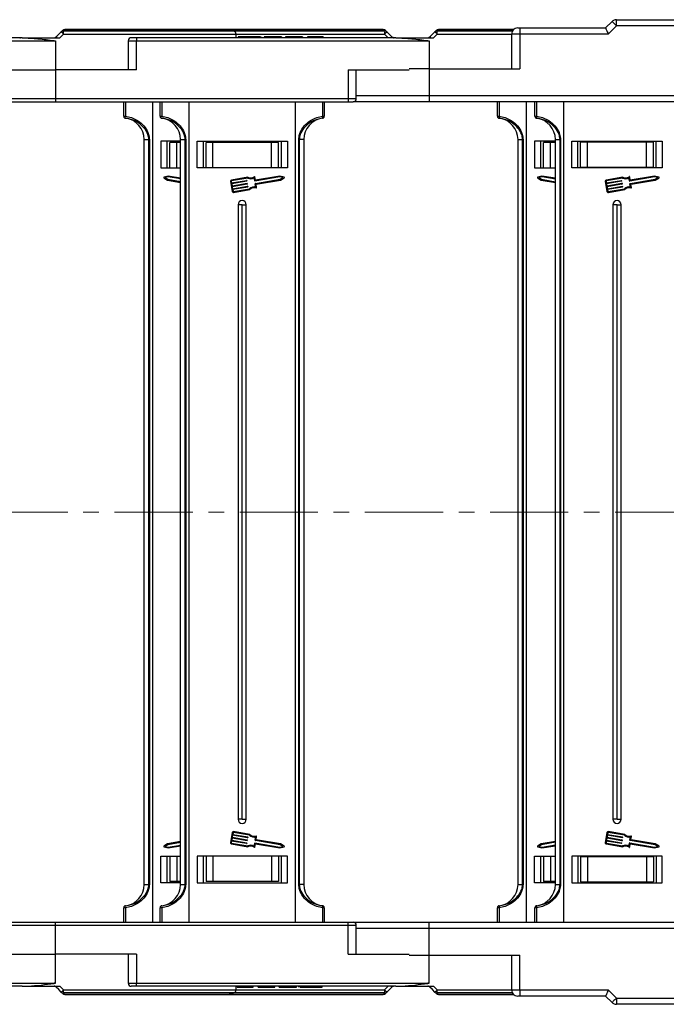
# Model space of a CAD drawing. Header units: millimetres. Extents: x -1595 to 486, y -108 to 1350.
# Tile 12 of 52: x -607 to -449, y 212 to 452. Entities that reach past the tile are written whole.
import ezdxf

# ---------------------------------------------------------------- set-up
doc = ezdxf.new("R2010")
doc.units = ezdxf.units.MM
doc.linetypes.add('CENTERX2', pattern=[20.32, 12.7, -2.54, 2.54, -2.54])

msp = doc.modelspace()

# ---------------------------------------------------------------- linework, layer by layer
at = {"color": 7, "linetype": 'Continuous', "lineweight": 25}
for p, q in [((-461.648, 450.031), (-461.648, 451.531)), ((-461.648, 451.531), (-384.269, 451.531)), ((-556.843, 449.131), (-595.958, 449.131)), ((-518.416, 449.131), (-556.843, 449.131)), ((-554.872, 448.752), (-556.696, 449.117)), ((-486.704, 449.131), (-504.958, 449.131)), ((-485.684, 449.531), (-485.184, 449.531)), ((-485.184, 449.531), (-485.184, 448.031)), ((-485.184, 449.531), (-464.269, 449.531)), ((-464.269, 449.531), (-462.708, 451.092)), ((-461.648, 450.031), (-463.647, 448.031)), ((-462.708, 451.092), (-461.648, 450.031)), ((-384.269, 450.031), (-461.648, 450.031)), ((-606.358, 447.131), (-669.547, 447.131)), ((-606.358, 447.131), (-597.19, 447.131)), ((-598.579, 446.381), (-598.579, 446.422)), ((-598.421, 447.131), (-598.424, 447.148)), ((-598.269, 446.414), (-598.269, 439.331)), ((-596.853, 448.547), (-598.049, 447.351)), ((-597.19, 447.131), (-596.289, 448.016)), ((-578.547, 447.131), (-579.797, 447.131)), ((-578.547, 447.131), (-578.547, 446.381)), ((-515.358, 447.131), (-578.547, 447.131)), ((-554.269, 447.131), (-554.269, 448.016)), ((-553.73, 447.331), (-553.73, 447.131)), ((-550.875, 447.331), (-550.875, 447.131)), ((-549.611, 447.331), (-549.611, 447.131)), ((-548.305, 447.331), (-548.305, 447.131)), ((-548.037, 447.331), (-548.037, 447.131)), ((-547.422, 447.331), (-547.422, 447.131)), ((-544.345, 447.331), (-547.422, 447.331)), ((-543.191, 447.331), (-544.345, 447.331)), ((-544.345, 447.331), (-544.345, 447.131)), ((-543.191, 447.331), (-543.191, 447.131)), ((-542.191, 447.331), (-542.191, 447.131)), ((-538.114, 447.331), (-542.191, 447.331)), ((-538.114, 447.331), (-538.114, 447.131)), ((-536.883, 447.331), (-536.883, 447.131)), ((-535.73, 447.331), (-536.883, 447.331)), ((-535.73, 447.331), (-535.73, 447.131)), ((-534.965, 447.331), (-534.965, 447.131)), ((-534.347, 447.331), (-534.347, 447.131)), ((-534.191, 447.331), (-534.191, 447.131)), ((-533.037, 447.331), (-534.191, 447.331)), ((-533.037, 447.331), (-533.037, 447.131)), ((-518.085, 448.016), (-517.184, 447.131)), ((-515.358, 447.131), (-506.19, 447.131)), ((-507.579, 446.381), (-507.579, 446.422)), ((-505.853, 448.547), (-507.049, 447.351)), ((-506.19, 447.131), (-505.289, 448.016)), ((-487.184, 448.031), (-487.184, 439.531)), ((-485.184, 448.031), (-485.184, 439.531)), ((-463.647, 448.031), (-485.184, 448.031)), ((-669.547, 446.381), (-598.579, 446.381)), ((-580.547, 446.381), (-580.547, 439.331)), ((-578.547, 446.381), (-507.579, 446.381)), ((-578.547, 439.331), (-578.547, 446.381)), ((-617.991, 439.331), (-598.269, 439.331)), ((-598.269, 439.331), (-598.269, 432.281)), ((-578.547, 439.331), (-598.269, 439.331)), ((-526.991, 439.331), (-526.991, 432.281)), ((-526.991, 439.331), (-512.096, 439.331)), ((-524.991, 432.281), (-524.991, 439.331)), ((-507.269, 439.531), (-512.096, 439.531)), ((-507.269, 439.531), (-507.269, 433.031)), ((-507.269, 439.531), (-485.184, 439.531)), ((-526.991, 432.281), (-598.269, 432.281)), ((-598.269, 432.281), (-598.269, 431.531)), ((-526.991, 432.281), (-526.991, 431.531)), ((-507.269, 433.031), (-412.269, 433.031)), ((-507.269, 433.031), (-507.269, 431.531)), ((-616.741, 431.531), (-598.269, 431.531)), ((-598.269, 431.531), (-526.991, 431.531)), ((-581.605, 427.995), (-581.605, 431.531)), ((-581.21, 431.531), (-581.21, 427.995)), ((-574.605, 431.531), (-574.605, 331.531)), ((-572.769, 427.995), (-572.769, 431.531)), ((-572.374, 431.531), (-572.374, 427.995)), ((-565.769, 431.531), (-565.769, 331.531)), ((-539.769, 331.531), (-539.769, 431.531)), ((-533.164, 427.995), (-533.164, 431.531)), ((-532.769, 431.531), (-532.769, 427.995)), ((-526.991, 431.531), (-525.741, 431.531)), ((-507.269, 431.531), (-525.741, 431.531)), ((-412.004, 431.531), (-507.269, 431.531)), ((-490.605, 427.995), (-490.605, 431.531)), ((-490.21, 431.531), (-490.21, 427.995)), ((-483.605, 431.531), (-483.605, 331.531)), ((-481.496, 427.995), (-481.496, 431.531)), ((-481.101, 431.531), (-481.101, 427.995)), ((-474.496, 431.531), (-474.496, 331.531)), ((-581.605, 427.995), (-581.21, 427.995)), ((-581.167, 427.5), (-581.167, 427.496)), ((-572.769, 427.995), (-572.374, 427.995)), ((-572.33, 427.5), (-572.33, 427.496)), ((-533.207, 427.496), (-533.208, 427.5)), ((-533.164, 427.995), (-532.769, 427.995)), ((-490.605, 427.995), (-490.21, 427.995)), ((-490.167, 427.5), (-490.167, 427.496)), ((-481.496, 427.995), (-481.101, 427.995)), ((-481.057, 427.5), (-481.057, 427.496)), ((-576.605, 422.335), (-575.484, 422.335)), ((-576.605, 331.531), (-576.605, 422.335)), ((-575.369, 422.335), (-575.484, 422.335)), ((-575.484, 331.531), (-575.484, 422.335)), ((-575.369, 422.335), (-575.369, 331.531)), ((-572.605, 421.931), (-572.605, 415.431)), ((-567.769, 421.931), (-572.605, 421.931)), ((-571.105, 421.931), (-571.105, 415.431)), ((-570.405, 415.431), (-570.405, 421.631)), ((-568.725, 421.631), (-570.405, 421.631)), ((-568.725, 415.431), (-568.725, 421.631)), ((-567.769, 421.631), (-568.725, 421.631)), ((-567.769, 422.335), (-566.648, 422.335)), ((-567.769, 331.531), (-567.769, 422.335)), ((-566.648, 422.335), (-566.533, 422.335)), ((-566.648, 331.531), (-566.648, 422.335)), ((-566.533, 422.335), (-566.533, 331.531)), ((-563.769, 421.931), (-541.769, 421.931)), ((-563.769, 415.431), (-563.769, 421.931)), ((-562.269, 421.931), (-562.269, 415.431)), ((-562.269, 421.931), (-562.269, 415.431)), ((-561.569, 415.431), (-561.569, 421.631)), ((-559.888, 421.631), (-561.569, 421.631)), ((-559.888, 415.431), (-559.888, 421.631)), ((-545.65, 421.631), (-559.888, 421.631)), ((-545.65, 415.431), (-545.65, 421.631)), ((-543.969, 421.631), (-545.65, 421.631)), ((-543.969, 415.431), (-543.969, 421.631)), ((-543.269, 421.931), (-543.269, 415.431)), ((-541.769, 421.931), (-541.769, 415.431)), ((-539.005, 331.531), (-539.005, 422.335)), ((-539.005, 422.335), (-538.89, 422.335)), ((-537.769, 422.335), (-538.89, 422.335)), ((-538.89, 422.335), (-538.89, 331.531)), ((-537.769, 422.335), (-537.769, 331.531)), ((-485.605, 422.335), (-484.484, 422.335)), ((-485.605, 331.531), (-485.605, 422.335)), ((-484.369, 422.335), (-484.484, 422.335)), ((-484.484, 331.531), (-484.484, 422.335)), ((-484.369, 422.335), (-484.369, 331.531)), ((-481.605, 421.931), (-481.605, 415.431)), ((-476.496, 421.931), (-481.605, 421.931)), ((-480.105, 421.931), (-480.105, 415.431)), ((-479.405, 415.431), (-479.405, 421.631)), ((-477.725, 421.631), (-479.405, 421.631)), ((-477.725, 415.431), (-477.725, 421.631)), ((-476.496, 421.631), (-477.725, 421.631)), ((-476.496, 422.335), (-475.375, 422.335)), ((-476.496, 331.531), (-476.496, 422.335)), ((-475.375, 422.335), (-475.26, 422.335)), ((-475.375, 331.531), (-475.375, 422.335)), ((-475.26, 422.335), (-475.26, 331.531)), ((-472.496, 421.931), (-450.496, 421.931)), ((-472.496, 415.431), (-472.496, 421.931)), ((-471.053, 415.431), (-471.053, 421.931)), ((-471.053, 415.431), (-471.053, 421.931)), ((-470.349, 415.581), (-470.349, 421.701)), ((-468.658, 421.701), (-470.349, 421.701)), ((-468.658, 415.581), (-468.658, 421.701)), ((-454.334, 421.701), (-468.658, 421.701)), ((-454.334, 415.581), (-454.334, 421.701)), ((-452.643, 421.701), (-454.334, 421.701)), ((-452.643, 415.581), (-452.643, 421.701)), ((-451.939, 415.431), (-451.939, 421.931)), ((-450.496, 421.931), (-450.496, 415.431)), ((-572.605, 415.431), (-567.769, 415.431)), ((-541.769, 415.431), (-563.769, 415.431)), ((-481.605, 415.431), (-476.496, 415.431)), ((-450.496, 415.431), (-472.496, 415.431)), ((-470.349, 415.581), (-468.658, 415.581)), ((-468.658, 415.581), (-454.334, 415.581)), ((-454.334, 415.581), (-452.643, 415.581)), ((-571.832, 413), (-570.937, 412.426)), ((-570.765, 413.431), (-571.8, 413.185)), ((-570.758, 413.223), (-571.52, 413.042)), ((-571.52, 413.042), (-570.861, 412.62)), ((-567.769, 412.919), (-570.765, 413.431)), ((-567.769, 412.712), (-570.758, 413.223)), ((-551.387, 413.136), (-555.373, 412.456)), ((-551.416, 412.925), (-555.339, 412.255)), ((-549.729, 412.23), (-549.862, 413.007)), ((-549.554, 412.415), (-549.687, 413.193)), ((-543.616, 413.223), (-549.671, 412.188)), ((-543.609, 413.431), (-549.554, 412.415)), ((-542.855, 413.042), (-543.616, 413.223)), ((-542.574, 413.185), (-543.609, 413.431)), ((-543.513, 412.62), (-542.855, 413.042)), ((-543.437, 412.426), (-542.542, 413)), ((-480.832, 413), (-479.937, 412.426)), ((-479.765, 413.431), (-480.8, 413.185)), ((-479.758, 413.223), (-480.52, 413.042)), ((-480.52, 413.042), (-479.861, 412.62)), ((-476.496, 412.872), (-479.765, 413.431)), ((-476.496, 412.665), (-479.758, 413.223)), ((-460.114, 413.136), (-464.1, 412.456)), ((-460.143, 412.925), (-464.066, 412.255)), ((-458.456, 412.23), (-458.589, 413.007)), ((-458.281, 412.415), (-458.414, 413.193)), ((-452.343, 413.223), (-458.398, 412.188)), ((-452.336, 413.431), (-458.281, 412.415)), ((-451.582, 413.042), (-452.343, 413.223)), ((-451.301, 413.185), (-452.336, 413.431)), ((-452.24, 412.62), (-451.582, 413.042)), ((-452.164, 412.426), (-451.269, 413)), ((-570.937, 412.426), (-567.769, 411.884)), ((-570.861, 412.62), (-567.769, 412.091)), ((-555.623, 412.103), (-555.211, 409.69)), ((-555.422, 412.137), (-555.354, 411.735)), ((-555.354, 411.735), (-551.71, 412.357)), ((-551.676, 412.156), (-555.319, 411.534)), ((-555.319, 411.534), (-555.233, 411.031)), ((-555.233, 411.031), (-551.59, 411.654)), ((-551.556, 411.453), (-555.199, 410.83)), ((-555.199, 410.83), (-555.113, 410.328)), ((-555.113, 410.328), (-551.47, 410.95)), ((-551.436, 410.749), (-555.079, 410.127)), ((-551.652, 412.315), (-551.634, 412.215)), ((-551.531, 411.612), (-551.514, 411.511)), ((-551.411, 410.908), (-551.394, 410.808)), ((-549.477, 410.75), (-549.609, 411.526)), ((-549.568, 411.585), (-543.513, 412.62)), ((-549.25, 410.633), (-549.374, 411.36)), ((-549.332, 411.419), (-543.437, 412.426)), ((-479.937, 412.426), (-476.496, 411.838)), ((-479.861, 412.62), (-476.496, 412.045)), ((-464.35, 412.103), (-463.938, 409.69)), ((-464.149, 412.137), (-464.08, 411.735)), ((-464.08, 411.735), (-460.437, 412.357)), ((-460.403, 412.156), (-464.046, 411.534)), ((-464.046, 411.534), (-463.96, 411.031)), ((-463.96, 411.031), (-460.317, 411.654)), ((-460.283, 411.453), (-463.926, 410.83)), ((-463.926, 410.83), (-463.84, 410.328)), ((-463.84, 410.328), (-460.197, 410.95)), ((-460.163, 410.749), (-463.806, 410.127)), ((-460.379, 412.315), (-460.361, 412.215)), ((-460.258, 411.612), (-460.241, 411.511)), ((-460.138, 410.908), (-460.121, 410.808)), ((-458.204, 410.75), (-458.336, 411.526)), ((-458.295, 411.585), (-452.24, 412.62)), ((-457.977, 410.633), (-458.101, 411.36)), ((-458.059, 411.419), (-452.164, 412.426)), ((-555.079, 410.127), (-555.01, 409.725)), ((-554.892, 409.641), (-550.969, 410.312)), ((-554.858, 409.44), (-550.872, 410.121)), ((-463.806, 410.127), (-463.737, 409.725)), ((-463.619, 409.641), (-459.696, 410.312)), ((-463.585, 409.44), (-459.599, 410.121)), ((-553.769, 406.431), (-553.769, 331.531)), ((-552.769, 406.431), (-553.769, 406.431)), ((-552.769, 406.431), (-551.769, 406.431)), ((-552.769, 331.531), (-552.769, 406.431)), ((-551.769, 331.531), (-551.769, 406.431)), ((-462.496, 406.431), (-462.496, 331.531)), ((-461.496, 406.431), (-462.496, 406.431)), ((-461.496, 406.431), (-460.496, 406.431)), ((-461.496, 331.531), (-461.496, 406.431)), ((-460.496, 331.531), (-460.496, 406.431)), ((-576.605, 240.727), (-576.605, 331.531)), ((-575.484, 240.727), (-575.484, 331.531)), ((-575.369, 331.531), (-575.369, 240.727)), ((-574.605, 331.531), (-574.605, 231.531)), ((-567.769, 240.727), (-567.769, 331.531)), ((-566.648, 240.727), (-566.648, 331.531)), ((-566.533, 331.531), (-566.533, 240.727)), ((-565.769, 331.531), (-565.769, 231.531)), ((-553.769, 331.531), (-553.769, 256.631)), ((-552.769, 256.631), (-552.769, 331.531)), ((-551.769, 256.631), (-551.769, 331.531)), ((-539.769, 231.531), (-539.769, 331.531)), ((-539.005, 240.727), (-539.005, 331.531)), ((-538.89, 331.531), (-538.89, 240.727)), ((-537.769, 331.531), (-537.769, 240.727)), ((-485.605, 240.727), (-485.605, 331.531)), ((-484.484, 240.727), (-484.484, 331.531)), ((-484.369, 331.531), (-484.369, 240.727)), ((-483.605, 331.531), (-483.605, 231.531)), ((-476.496, 240.727), (-476.496, 331.531)), ((-475.375, 240.727), (-475.375, 331.531)), ((-475.26, 331.531), (-475.26, 240.727)), ((-474.496, 331.531), (-474.496, 231.531)), ((-462.496, 331.531), (-462.496, 256.631)), ((-461.496, 256.631), (-461.496, 331.531)), ((-460.496, 256.631), (-460.496, 331.531)), ((-552.769, 256.631), (-553.769, 256.631)), ((-552.769, 256.631), (-551.769, 256.631)), ((-461.496, 256.631), (-462.496, 256.631)), ((-461.496, 256.631), (-460.496, 256.631)), ((-555.211, 253.372), (-555.623, 250.96)), ((-555.233, 252.031), (-555.319, 251.529)), ((-551.59, 251.409), (-555.233, 252.031)), ((-555.113, 252.735), (-555.199, 252.232)), ((-555.199, 252.232), (-551.556, 251.61)), ((-551.47, 252.113), (-555.113, 252.735)), ((-555.01, 253.338), (-555.079, 252.936)), ((-555.079, 252.936), (-551.436, 252.314)), ((-550.969, 252.751), (-554.892, 253.421)), ((-550.872, 252.941), (-554.858, 253.622)), ((-551.394, 252.255), (-551.411, 252.154)), ((-549.609, 251.536), (-549.477, 252.313)), ((-549.374, 251.703), (-549.25, 252.43)), ((-463.938, 253.372), (-464.35, 250.96)), ((-463.96, 252.031), (-464.046, 251.529)), ((-460.317, 251.409), (-463.96, 252.031)), ((-463.84, 252.735), (-463.926, 252.232)), ((-463.926, 252.232), (-460.283, 251.61)), ((-460.197, 252.113), (-463.84, 252.735)), ((-463.737, 253.338), (-463.806, 252.936)), ((-463.806, 252.936), (-460.163, 252.314)), ((-459.696, 252.751), (-463.619, 253.421)), ((-459.599, 252.941), (-463.585, 253.622)), ((-460.121, 252.255), (-460.138, 252.154)), ((-458.336, 251.536), (-458.204, 252.313)), ((-458.101, 251.703), (-457.977, 252.43)), ((-570.937, 250.637), (-571.832, 250.062)), ((-571.8, 249.877), (-570.765, 249.632)), ((-570.861, 250.443), (-571.52, 250.02)), ((-571.52, 250.02), (-570.758, 249.84)), ((-567.769, 251.178), (-570.937, 250.637)), ((-567.769, 250.971), (-570.861, 250.443)), ((-570.765, 249.632), (-567.769, 250.144)), ((-570.758, 249.84), (-567.769, 250.351)), ((-555.354, 251.328), (-555.422, 250.926)), ((-555.373, 250.607), (-551.387, 249.926)), ((-551.71, 250.706), (-555.354, 251.328)), ((-555.339, 250.808), (-551.416, 250.138)), ((-555.319, 251.529), (-551.676, 250.907)), ((-551.634, 250.848), (-551.652, 250.747)), ((-551.514, 251.551), (-551.531, 251.451)), ((-549.862, 250.056), (-549.729, 250.833)), ((-549.687, 249.87), (-549.554, 250.648)), ((-549.671, 250.874), (-543.616, 249.84)), ((-543.513, 250.443), (-549.568, 251.477)), ((-549.554, 250.648), (-543.609, 249.632)), ((-543.437, 250.637), (-549.332, 251.644)), ((-543.616, 249.84), (-542.855, 250.02)), ((-543.609, 249.632), (-542.574, 249.877)), ((-542.855, 250.02), (-543.513, 250.443)), ((-542.542, 250.062), (-543.437, 250.637)), ((-479.937, 250.637), (-480.832, 250.062)), ((-480.8, 249.877), (-479.765, 249.632)), ((-479.861, 250.443), (-480.52, 250.02)), ((-480.52, 250.02), (-479.758, 249.84)), ((-476.496, 251.225), (-479.937, 250.637)), ((-476.496, 251.018), (-479.861, 250.443)), ((-479.765, 249.632), (-476.496, 250.19)), ((-479.758, 249.84), (-476.496, 250.397)), ((-464.08, 251.328), (-464.149, 250.926)), ((-464.1, 250.607), (-460.114, 249.926)), ((-460.437, 250.706), (-464.08, 251.328)), ((-464.066, 250.808), (-460.143, 250.138)), ((-464.046, 251.529), (-460.403, 250.907)), ((-460.361, 250.848), (-460.379, 250.747)), ((-460.241, 251.551), (-460.258, 251.451)), ((-458.589, 250.056), (-458.456, 250.833)), ((-458.414, 249.87), (-458.281, 250.648)), ((-458.398, 250.874), (-452.343, 249.84)), ((-452.24, 250.443), (-458.295, 251.477)), ((-458.281, 250.648), (-452.336, 249.632)), ((-452.164, 250.637), (-458.059, 251.644)), ((-452.343, 249.84), (-451.582, 250.02)), ((-452.336, 249.632), (-451.301, 249.877)), ((-451.582, 250.02), (-452.24, 250.443)), ((-451.269, 250.062), (-452.164, 250.637)), ((-572.605, 247.631), (-567.769, 247.631)), ((-572.605, 241.131), (-572.605, 247.631)), ((-571.105, 247.631), (-571.105, 241.131)), ((-570.405, 247.631), (-570.405, 241.431)), ((-568.725, 247.631), (-568.725, 241.431)), ((-541.769, 247.631), (-563.769, 247.631)), ((-563.769, 247.631), (-563.769, 241.131)), ((-562.269, 247.631), (-562.269, 241.131)), ((-562.269, 247.631), (-562.269, 241.131)), ((-561.569, 247.631), (-561.569, 241.431)), ((-559.888, 247.631), (-559.888, 241.431)), ((-545.65, 247.631), (-545.65, 241.431)), ((-543.969, 247.631), (-543.969, 241.431)), ((-543.269, 247.631), (-543.269, 241.131)), ((-541.769, 241.131), (-541.769, 247.631)), ((-481.605, 247.631), (-476.496, 247.631)), ((-481.605, 241.131), (-481.605, 247.631)), ((-480.105, 247.631), (-480.105, 241.131)), ((-479.405, 247.631), (-479.405, 241.431)), ((-477.725, 247.631), (-477.725, 241.431)), ((-450.496, 247.631), (-472.496, 247.631)), ((-472.496, 247.631), (-472.496, 241.131)), ((-471.053, 247.631), (-471.053, 241.131)), ((-471.053, 247.631), (-471.053, 241.131)), ((-470.349, 247.481), (-470.349, 241.361)), ((-468.658, 247.481), (-470.349, 247.481)), ((-468.658, 247.481), (-468.658, 241.361)), ((-454.334, 247.481), (-468.658, 247.481)), ((-454.334, 247.481), (-454.334, 241.361)), ((-452.643, 247.481), (-454.334, 247.481)), ((-452.643, 247.481), (-452.643, 241.361)), ((-451.939, 247.631), (-451.939, 241.131)), ((-450.496, 241.131), (-450.496, 247.631)), ((-576.605, 240.727), (-575.484, 240.727)), ((-575.369, 240.727), (-575.484, 240.727)), ((-567.769, 241.131), (-572.605, 241.131)), ((-568.725, 241.431), (-570.405, 241.431)), ((-567.769, 241.431), (-568.725, 241.431)), ((-567.769, 240.727), (-566.648, 240.727)), ((-566.648, 240.727), (-566.533, 240.727)), ((-563.769, 241.131), (-541.769, 241.131)), ((-559.888, 241.431), (-561.569, 241.431)), ((-545.65, 241.431), (-559.888, 241.431)), ((-543.969, 241.431), (-545.65, 241.431)), ((-539.005, 240.727), (-538.89, 240.727)), ((-537.769, 240.727), (-538.89, 240.727)), ((-485.605, 240.727), (-484.484, 240.727)), ((-484.369, 240.727), (-484.484, 240.727)), ((-476.496, 241.131), (-481.605, 241.131)), ((-477.725, 241.431), (-479.405, 241.431)), ((-476.496, 241.431), (-477.725, 241.431)), ((-476.496, 240.727), (-475.375, 240.727)), ((-475.375, 240.727), (-475.26, 240.727)), ((-472.496, 241.131), (-450.496, 241.131)), ((-470.349, 241.361), (-468.658, 241.361)), ((-468.658, 241.361), (-454.334, 241.361)), ((-454.334, 241.361), (-452.643, 241.361)), ((-581.167, 235.567), (-581.167, 235.563)), ((-572.33, 235.567), (-572.33, 235.563)), ((-533.208, 235.563), (-533.207, 235.567)), ((-490.167, 235.567), (-490.167, 235.563)), ((-481.057, 235.567), (-481.057, 235.563)), ((-581.605, 231.531), (-581.605, 235.068)), ((-581.21, 235.068), (-581.605, 235.068)), ((-581.21, 235.068), (-581.21, 231.531)), ((-572.374, 235.068), (-572.769, 235.068)), ((-572.769, 231.531), (-572.769, 235.068)), ((-572.374, 235.068), (-572.374, 231.531)), ((-533.164, 231.531), (-533.164, 235.068)), ((-532.769, 235.068), (-533.164, 235.068)), ((-532.769, 235.068), (-532.769, 231.531)), ((-490.605, 231.531), (-490.605, 235.068)), ((-490.21, 235.068), (-490.605, 235.068)), ((-490.21, 235.068), (-490.21, 231.531)), ((-481.101, 235.068), (-481.496, 235.068)), ((-481.496, 231.531), (-481.496, 235.068)), ((-481.101, 235.068), (-481.101, 231.531)), ((-616.741, 231.531), (-598.269, 231.531)), ((-598.269, 230.781), (-598.269, 231.531)), ((-598.269, 231.531), (-526.991, 231.531)), ((-598.269, 223.731), (-598.269, 230.781)), ((-526.991, 230.781), (-598.269, 230.781)), ((-526.991, 230.781), (-526.991, 231.531)), ((-526.991, 231.531), (-525.741, 231.531)), ((-526.991, 223.731), (-526.991, 230.781)), ((-525.741, 231.531), (-507.269, 231.531)), ((-524.991, 223.731), (-524.991, 230.781)), ((-507.269, 230.031), (-507.269, 231.531)), ((-507.269, 231.531), (-412.004, 231.531)), ((-507.269, 223.531), (-507.269, 230.031)), ((-412.269, 230.031), (-507.269, 230.031)), ((-617.991, 223.731), (-598.269, 223.731)), ((-578.547, 223.731), (-598.269, 223.731)), ((-598.269, 216.649), (-598.269, 223.731)), ((-580.547, 223.731), (-580.547, 216.681)), ((-578.547, 223.731), (-578.547, 216.681)), ((-526.991, 223.731), (-512.096, 223.731)), ((-512.096, 223.531), (-507.269, 223.531)), ((-507.269, 223.531), (-485.184, 223.531)), ((-487.184, 223.531), (-487.184, 215.031)), ((-485.184, 215.031), (-485.184, 223.531)), ((-669.547, 216.681), (-598.579, 216.681)), ((-598.579, 216.681), (-598.579, 216.641)), ((-578.547, 216.681), (-507.579, 216.681)), ((-578.547, 215.931), (-578.547, 216.681)), ((-507.579, 216.681), (-507.579, 216.641)), ((-606.358, 215.931), (-669.547, 215.931)), ((-606.358, 215.931), (-597.19, 215.931)), ((-597.19, 215.931), (-596.289, 215.046)), ((-556.843, 213.931), (-595.958, 213.931)), ((-578.547, 215.931), (-579.797, 215.931)), ((-515.358, 215.931), (-578.547, 215.931)), ((-518.416, 213.931), (-556.843, 213.931)), ((-556.696, 213.946), (-554.872, 214.311)), ((-554.269, 215.046), (-554.269, 215.931)), ((-553.96, 215.731), (-553.96, 215.931)), ((-553.96, 215.731), (-552.806, 215.731)), ((-552.806, 215.731), (-552.806, 215.931)), ((-552.65, 215.731), (-552.65, 215.931)), ((-552.032, 215.731), (-552.032, 215.931)), ((-551.268, 215.731), (-551.268, 215.931)), ((-551.268, 215.731), (-550.114, 215.731)), ((-550.114, 215.731), (-550.114, 215.931)), ((-548.883, 215.731), (-548.883, 215.931)), ((-548.883, 215.731), (-544.806, 215.731)), ((-544.806, 215.731), (-544.806, 215.931)), ((-543.806, 215.731), (-543.806, 215.931)), ((-543.806, 215.731), (-542.653, 215.731)), ((-542.653, 215.731), (-542.653, 215.931)), ((-542.653, 215.731), (-539.576, 215.731)), ((-539.576, 215.731), (-539.576, 215.931)), ((-538.96, 215.731), (-538.96, 215.931)), ((-538.692, 215.731), (-538.692, 215.931)), ((-537.387, 215.731), (-537.387, 215.931)), ((-536.123, 215.731), (-536.123, 215.931)), ((-533.268, 215.731), (-533.268, 215.931)), ((-518.085, 215.046), (-517.184, 215.931)), ((-515.358, 215.931), (-506.19, 215.931)), ((-506.19, 215.931), (-505.289, 215.046)), ((-486.704, 213.931), (-504.958, 213.931)), ((-485.184, 215.031), (-463.647, 215.031)), ((-485.184, 215.031), (-485.184, 213.531)), ((-463.647, 215.031), (-461.648, 213.031)), ((-485.184, 213.531), (-485.684, 213.531)), ((-464.269, 213.531), (-485.184, 213.531)), ((-462.708, 211.971), (-464.269, 213.531)), ((-461.648, 213.031), (-384.269, 213.031)), ((-461.648, 213.031), (-461.648, 211.531)), ((-384.269, 211.531), (-461.648, 211.531))]:
    msp.add_line(p, q, dxfattribs=at)
at = {"color": 8, "linetype": 'Continuous', "lineweight": 25}
for p, q in [((-595.95, 449.117), (-556.696, 449.117)), ((-556.696, 449.117), (-518.424, 449.117)), ((-504.95, 449.117), (-486.719, 449.117)), ((-554.872, 448.752), (-596.316, 448.752)), ((-596.289, 448.016), (-554.269, 448.016)), ((-518.058, 448.752), (-554.872, 448.752)), ((-554.269, 448.016), (-518.085, 448.016)), ((-507.269, 446.414), (-507.269, 439.531)), ((-487, 448.752), (-505.316, 448.752)), ((-505.289, 448.016), (-487.184, 448.016)), ((-485.184, 448.031), (-487.184, 448.031)), ((-580.547, 446.381), (-578.547, 446.381)), ((-598.269, 432.281), (-615.991, 432.281)), ((-524.991, 432.281), (-526.991, 432.281)), ((-524.991, 433.031), (-507.269, 433.031)), ((-598.269, 230.781), (-615.991, 230.781)), ((-524.991, 230.781), (-526.991, 230.781)), ((-507.269, 230.031), (-524.991, 230.031)), ((-507.269, 216.649), (-507.269, 223.531)), ((-580.547, 216.681), (-578.547, 216.681)), ((-554.872, 214.311), (-596.316, 214.311)), ((-596.289, 215.046), (-554.269, 215.046)), ((-595.95, 213.946), (-556.696, 213.946)), ((-556.696, 213.946), (-518.424, 213.946)), ((-518.058, 214.311), (-554.872, 214.311)), ((-554.269, 215.046), (-518.085, 215.046)), ((-487, 214.311), (-505.316, 214.311)), ((-505.289, 215.046), (-487.184, 215.046)), ((-504.95, 213.946), (-486.719, 213.946)), ((-487.184, 215.031), (-485.184, 215.031))]:
    msp.add_line(p, q, dxfattribs=at)
at = {"color": 1, "linetype": 'CENTERX2', "lineweight": 13, "ltscale": 1.5}
msp.add_line((258.169, 331.531), (-857.058, 331.531), dxfattribs=at)
at = {"color": 7, "linetype": 'Continuous', "lineweight": 25, "flags": 128}
for points in [[(-595.958, 449.131), (-595.957, 449.131), (-595.956, 449.13), (-595.955, 449.129), (-595.954, 449.128), (-595.953, 449.126), (-595.952, 449.123), (-595.951, 449.12), (-595.95, 449.117)], [(-518.424, 449.117), (-518.423, 449.12), (-518.422, 449.123), (-518.421, 449.126), (-518.42, 449.128), (-518.419, 449.129), (-518.418, 449.13), (-518.417, 449.131), (-518.416, 449.131)], [(-504.958, 449.131), (-504.957, 449.131), (-504.956, 449.13), (-504.955, 449.129), (-504.954, 449.128), (-504.953, 449.126), (-504.952, 449.123), (-504.951, 449.12), (-504.95, 449.117)], [(-464.269, 449.531), (-464.259, 449.509), (-464.231, 449.441), (-464.186, 449.33), (-464.123, 449.18), (-464.047, 448.995), (-463.958, 448.781), (-463.86, 448.544), (-463.755, 448.292), (-463.647, 448.031)], [(-516.325, 447.351), (-516.923, 447.949), (-517.521, 448.547)], [(-515.953, 447.131), (-515.953, 447.135), (-515.952, 447.138), (-515.951, 447.141), (-515.951, 447.144), (-515.95, 447.145), (-515.95, 447.147), (-515.95, 447.147), (-515.95, 447.148)], [(-598.424, 215.915), (-598.424, 215.915), (-598.424, 215.916), (-598.424, 215.917), (-598.423, 215.919), (-598.423, 215.921), (-598.422, 215.924), (-598.422, 215.928), (-598.421, 215.931)], [(-596.853, 214.516), (-597.451, 215.114), (-598.049, 215.712)], [(-595.958, 213.931), (-595.957, 213.932), (-595.956, 213.932), (-595.955, 213.933), (-595.954, 213.935), (-595.953, 213.937), (-595.952, 213.94), (-595.951, 213.942), (-595.95, 213.946)], [(-518.424, 213.946), (-518.423, 213.942), (-518.422, 213.94), (-518.421, 213.937), (-518.42, 213.935), (-518.419, 213.933), (-518.418, 213.932), (-518.417, 213.932), (-518.416, 213.931)], [(-516.325, 215.712), (-516.923, 215.114), (-517.521, 214.516)], [(-515.953, 215.931), (-515.953, 215.928), (-515.952, 215.924), (-515.951, 215.921), (-515.951, 215.919), (-515.95, 215.917), (-515.95, 215.916), (-515.95, 215.915), (-515.95, 215.915)], [(-507.424, 215.915), (-507.424, 215.915), (-507.424, 215.916), (-507.424, 215.917), (-507.423, 215.919), (-507.423, 215.921), (-507.422, 215.924), (-507.422, 215.928), (-507.421, 215.931)], [(-505.853, 214.516), (-506.451, 215.114), (-507.049, 215.712)], [(-504.958, 213.931), (-504.957, 213.932), (-504.956, 213.932), (-504.955, 213.933), (-504.954, 213.935), (-504.953, 213.937), (-504.952, 213.94), (-504.951, 213.942), (-504.95, 213.946)], [(-463.647, 215.031), (-463.769, 214.739), (-463.885, 214.457), (-463.993, 214.198), (-464.087, 213.971), (-464.164, 213.784), (-464.222, 213.645), (-464.257, 213.56), (-464.269, 213.531)], [(-461.648, 213.031), (-461.854, 212.824), (-462.053, 212.625), (-462.237, 212.442), (-462.398, 212.281), (-462.529, 212.149), (-462.627, 212.051), (-462.688, 211.991), (-462.708, 211.971)]]:
    msp.add_lwpolyline(points, dxfattribs=at)
at = {"color": 7, "linetype": 'Continuous', "lineweight": 25}
for centre, radius, start, end in [((-461.648, 450.031), 1.5, 90, 135), ((-595.958, 448.381), 0.75, 90, 135), ((-595.988, 448.407), 0.71, 86.91724, 134.78251), ((-556.843, 448.381), 0.75, 78.69007, 90), ((-518.386, 448.407), 0.71, 45.21739, 93.08273), ((-518.416, 448.381), 0.75, 45, 90), ((-504.958, 448.381), 0.75, 90, 135), ((-504.988, 448.407), 0.71, 86.91732, 134.78243), ((-485.684, 448.031), 1.5, 90, 180), ((-606.795, 447.881), 0.75, 258.04702, 270), ((-598.579, 447.881), 0.75, 270, 281.95298), ((-598.579, 447.881), 1.5, 270, 281.95298), ((-601.071, 443.953), 4.547, 44.34796, 48.35909), ((-596.353, 448.043), 0.71, 87.03016, 134.78108), ((-600.787, 443.798), 6.166, 43.16649, 50.36519), ((-602.51, 448.155), 6.222, 358.722, 5.50297), ((-579.797, 446.381), 0.75, 90, 180), ((-555.019, 448.016), 0.75, 0, 78.69007), ((-511.864, 448.155), 6.223, 174.49761, 181.27771), ((-513.588, 443.798), 6.166, 129.63466, 136.83365), ((-518.021, 448.043), 0.71, 45.21907, 92.96983), ((-513.299, 443.948), 4.553, 131.64379, 135.64963), ((-515.795, 447.881), 0.75, 258.04702, 270), ((-507.579, 447.881), 0.75, 270, 281.95298), ((-507.579, 447.881), 1.5, 270, 281.95298), ((-508.705, 446.868), 1.311, 11.59244, 12.31911), ((-510.074, 443.949), 4.553, 44.35037, 48.35667), ((-505.353, 448.043), 0.71, 87.03005, 134.78092), ((-509.786, 443.798), 6.166, 43.16612, 50.36557), ((-511.51, 448.155), 6.223, 358.7222, 5.5022), ((-525.741, 432.281), 0.75, 270, 360), ((-581.106, 427.996), 0.499, 180.05074, 263.03164), ((-581.105, 427.992), 0.5, 180, 262.94587), ((-580.477, 427.81), 0.756, 165.83354, 204.21106), ((-581.805, 422.335), 5.2, 0, 82.94587), ((-572.27, 427.996), 0.499, 180.04998, 263.0324), ((-572.269, 427.992), 0.5, 180, 262.94587), ((-571.64, 427.81), 0.756, 165.83174, 204.21286), ((-572.969, 422.335), 5.2, 0, 82.94587), ((-532.569, 422.335), 5.2, 97.05413, 180), ((-533.897, 427.81), 0.756, 335.78783, 14.16747), ((-533.268, 427.996), 0.499, 276.96796, 359.9495), ((-533.269, 427.992), 0.5, 277.05413, 0), ((-490.106, 427.996), 0.499, 180.05092, 263.03194), ((-490.105, 427.992), 0.5, 180, 262.94587), ((-489.477, 427.81), 0.756, 165.83174, 204.21286), ((-490.805, 422.335), 5.2, 0, 82.94587), ((-480.996, 427.996), 0.499, 180.05026, 263.03211), ((-480.996, 427.992), 0.5, 180, 262.94587), ((-480.367, 427.81), 0.756, 165.83174, 204.21286), ((-481.696, 422.335), 5.2, 0, 82.94587), ((-571.777, 413.086), 0.102, 103.32833, 237.28541), ((-550.72, 414.497), 1.719, 246.13383, 299.92978), ((-550.72, 414.497), 1.515, 243.87547, 305.20814), ((-549.788, 413.175), 0.102, 9.69313, 125.20814), ((-542.598, 413.086), 0.102, 302.71459, 76.67167), ((-480.777, 413.086), 0.102, 103.32833, 237.28541), ((-459.447, 414.497), 1.719, 246.13383, 299.92978), ((-459.447, 414.497), 1.515, 243.87547, 305.20814), ((-458.515, 413.175), 0.102, 9.69313, 125.20814), ((-451.325, 413.086), 0.102, 302.71459, 76.67167), ((-555.322, 412.154), 0.306, 99.69313, 189.69313), ((-555.322, 412.154), 0.102, 99.69313, 189.69313), ((-551.702, 412.307), 0.051, 9.69313, 99.69313), ((-551.685, 412.206), 0.051, 279.69313, 9.69313), ((-551.582, 411.603), 0.051, 9.69313, 99.69313), ((-551.564, 411.503), 0.051, 279.69313, 9.69313), ((-551.461, 410.9), 0.051, 9.69313, 99.69313), ((-551.444, 410.799), 0.051, 279.69313, 9.69313), ((-549.791, 409.059), 1.719, 79.45647, 133.25242), ((-549.791, 409.059), 1.515, 74.17812, 135.51079), ((-549.679, 412.239), 0.051, 189.69313, 279.69313), ((-549.559, 411.535), 0.051, 99.69313, 189.69313), ((-549.35, 410.615), 0.102, 254.17812, 9.69313), ((-549.324, 411.368), 0.051, 99.69313, 189.69313), ((-464.049, 412.154), 0.306, 99.69313, 189.69313), ((-464.049, 412.154), 0.102, 99.69313, 189.69313), ((-460.429, 412.307), 0.051, 9.69313, 99.69313), ((-460.412, 412.206), 0.051, 279.69313, 9.69313), ((-460.309, 411.603), 0.051, 9.69313, 99.69313), ((-460.291, 411.503), 0.051, 279.69313, 9.69313), ((-460.188, 410.9), 0.051, 9.69313, 99.69313), ((-460.171, 410.799), 0.051, 279.69313, 9.69313), ((-458.518, 409.059), 1.719, 79.45647, 133.25242), ((-458.518, 409.059), 1.515, 74.17812, 135.51079), ((-458.406, 412.239), 0.051, 189.69313, 279.69313), ((-458.286, 411.535), 0.051, 99.69313, 189.69313), ((-458.077, 410.615), 0.102, 254.17812, 9.69313), ((-458.051, 411.368), 0.051, 99.69313, 189.69313), ((-554.91, 409.742), 0.306, 189.69313, 279.69313), ((-554.91, 409.742), 0.102, 189.69313, 279.69313), ((-463.637, 409.742), 0.306, 189.69313, 279.69313), ((-463.637, 409.742), 0.102, 189.69313, 279.69313), ((-552.769, 406.431), 1, 0, 180), ((-461.496, 406.431), 1, 0, 180), ((-552.769, 256.631), 1, 180, 0), ((-461.496, 256.631), 1, 180, 0), ((-554.91, 253.321), 0.306, 80.30687, 170.30687), ((-554.91, 253.321), 0.102, 80.30687, 170.30687), ((-551.461, 252.163), 0.051, 260.30687, 350.30687), ((-551.444, 252.263), 0.051, 350.30687, 80.30687), ((-549.791, 254.003), 1.719, 226.74758, 280.54353), ((-549.791, 254.003), 1.515, 224.48921, 285.82188), ((-549.35, 252.447), 0.102, 350.30687, 105.82188), ((-463.637, 253.321), 0.306, 80.30687, 170.30687), ((-463.637, 253.321), 0.102, 80.30687, 170.30687), ((-460.188, 252.163), 0.051, 260.30687, 350.30687), ((-460.171, 252.263), 0.051, 350.30687, 80.30687), ((-458.518, 254.003), 1.719, 226.74758, 280.54353), ((-458.518, 254.003), 1.515, 224.48921, 285.82188), ((-458.077, 252.447), 0.102, 350.30687, 105.82188), ((-571.777, 249.976), 0.102, 122.71459, 256.67167), ((-555.322, 250.909), 0.306, 170.30687, 260.30687), ((-555.322, 250.909), 0.102, 170.30687, 260.30687), ((-551.702, 250.756), 0.051, 260.30687, 350.30687), ((-551.685, 250.856), 0.051, 350.30687, 80.30687), ((-551.582, 251.459), 0.051, 260.30687, 350.30687), ((-551.564, 251.56), 0.051, 350.30687, 80.30687), ((-550.72, 248.566), 1.719, 60.07022, 113.86617), ((-550.72, 248.566), 1.515, 54.79186, 116.12453), ((-549.788, 249.887), 0.102, 234.79186, 350.30687), ((-549.679, 250.824), 0.051, 80.30687, 170.30687), ((-549.559, 251.528), 0.051, 170.30687, 260.30687), ((-549.324, 251.694), 0.051, 170.30687, 260.30687), ((-542.598, 249.976), 0.102, 283.32833, 57.28541), ((-480.777, 249.976), 0.102, 122.71459, 256.67167), ((-464.049, 250.909), 0.306, 170.30687, 260.30687), ((-464.049, 250.909), 0.102, 170.30687, 260.30687), ((-460.429, 250.756), 0.051, 260.30687, 350.30687), ((-460.412, 250.856), 0.051, 350.30687, 80.30687), ((-460.309, 251.459), 0.051, 260.30687, 350.30687), ((-460.291, 251.56), 0.051, 350.30687, 80.30687), ((-459.447, 248.566), 1.719, 60.07022, 113.86617), ((-459.447, 248.566), 1.515, 54.79186, 116.12453), ((-458.515, 249.887), 0.102, 234.79186, 350.30687), ((-458.406, 250.824), 0.051, 80.30687, 170.30687), ((-458.286, 251.528), 0.051, 170.30687, 260.30687), ((-458.051, 251.694), 0.051, 170.30687, 260.30687), ((-451.325, 249.976), 0.102, 283.32833, 57.28541), ((-581.805, 240.727), 5.2, 277.05413, 0), ((-572.969, 240.727), 5.2, 277.05413, 0), ((-532.569, 240.727), 5.2, 180, 262.94587), ((-490.805, 240.727), 5.2, 277.05413, 0), ((-481.696, 240.727), 5.2, 277.05413, 0), ((-581.105, 235.071), 0.5, 97.05413, 180), ((-581.106, 235.067), 0.499, 96.96746, 179.95102), ((-580.477, 235.253), 0.756, 155.7896, 194.16595), ((-572.269, 235.071), 0.5, 97.05413, 180), ((-572.27, 235.067), 0.499, 96.9667, 179.95177), ((-571.64, 235.253), 0.756, 155.7878, 194.16775), ((-533.897, 235.253), 0.756, 345.83304, 24.21152), ((-533.268, 235.067), 0.499, 0.04875, 83.03294), ((-533.269, 235.071), 0.5, 0, 82.94587), ((-490.105, 235.071), 0.5, 97.05413, 180), ((-490.106, 235.067), 0.499, 96.96716, 179.95084), ((-489.477, 235.253), 0.756, 155.7878, 194.16775), ((-480.996, 235.071), 0.5, 97.05413, 180), ((-480.996, 235.067), 0.499, 96.96699, 179.95149), ((-480.367, 235.253), 0.756, 155.7878, 194.16775), ((-525.741, 230.781), 0.75, 0, 90), ((-598.579, 215.181), 1.5, 78.04702, 90), ((-579.797, 216.681), 0.75, 180, 270), ((-507.579, 215.181), 1.5, 78.04702, 90), ((-606.795, 215.181), 0.75, 90, 101.95298), ((-598.579, 215.181), 0.75, 78.04702, 90), ((-601.068, 219.107), 4.544, 311.63934, 315.65362), ((-600.786, 219.264), 6.166, 309.63385, 316.83287), ((-596.353, 215.02), 0.71, 225.21783, 272.96816), ((-595.988, 214.655), 0.71, 225.2164, 273.08246), ((-595.958, 214.681), 0.75, 225, 270), ((-602.51, 214.907), 6.222, 354.49722, 1.2778), ((-556.843, 214.681), 0.75, 270, 281.30993), ((-555.019, 215.046), 0.75, 281.30993, 0), ((-518.386, 214.655), 0.71, 266.91757, 314.7837), ((-518.416, 214.681), 0.75, 270, 315), ((-511.863, 214.907), 6.223, 178.72249, 185.5022), ((-513.588, 219.264), 6.166, 223.16699, 230.3663), ((-518.021, 215.02), 0.71, 267.03186, 314.78202), ((-513.302, 219.112), 4.55, 224.3488, 228.35778), ((-515.795, 215.181), 0.75, 90, 101.95298), ((-507.579, 215.181), 0.75, 78.04702, 90), ((-510.072, 219.111), 4.549, 311.64176, 315.6512), ((-509.786, 219.264), 6.165, 309.63347, 316.83324), ((-505.353, 215.02), 0.71, 225.21799, 272.96826), ((-504.988, 214.655), 0.71, 225.21649, 273.08237), ((-504.958, 214.681), 0.75, 225, 270), ((-511.511, 214.907), 6.223, 354.498, 1.27761), ((-485.684, 215.031), 1.5, 180, 270), ((-461.648, 213.031), 1.5, 225, 270)]:
    msp.add_arc(centre, radius, start, end, dxfattribs=at)
for points, knots in [([(-596.488, 448.912), (-596.572, 448.828), (-596.693, 448.707), (-596.815, 448.585), (-596.853, 448.547)], [0, 0, 0, 0, 0.6855335, 1, 1, 1, 1]), ([(-596.316, 448.752), (-596.221, 448.847), (-596.098, 448.969), (-595.976, 449.09), (-595.95, 449.117)], [0, 0, 0, 0, 0.7828249, 1, 1, 1, 1]), ([(-518.424, 449.117), (-518.341, 449.033), (-518.218, 448.912), (-518.096, 448.79), (-518.058, 448.752)], [0, 0, 0, 0, 0.6855347, 1, 1, 1, 1]), ([(-517.521, 448.547), (-517.559, 448.585), (-517.681, 448.707), (-517.802, 448.828), (-517.886, 448.912)], [0, 0, 0, 0, 0.31447546, 1, 1, 1, 1]), ([(-505.488, 448.912), (-505.572, 448.828), (-505.693, 448.707), (-505.815, 448.585), (-505.853, 448.547)], [0, 0, 0, 0, 0.6855332, 1, 1, 1, 1]), ([(-505.316, 448.752), (-505.221, 448.847), (-505.098, 448.969), (-504.976, 449.09), (-504.95, 449.117)], [0, 0, 0, 0, 0.782825, 1, 1, 1, 1]), ([(-606.358, 447.131), (-605.073, 447.072), (-602.487, 446.952), (-599.888, 446.599), (-598.579, 446.422)], [0, 0, 0, 0, 0.4966723, 1, 1, 1, 1]), ([(-598.579, 446.422), (-598.545, 446.418), (-598.477, 446.411), (-598.388, 446.409), (-598.319, 446.41), (-598.283, 446.413), (-598.269, 446.414)], [0, 0, 0, 0, 0.3366099, 0.6542285, 0.8622841, 1, 1, 1, 1]), ([(-598.049, 447.351), (-598.114, 447.296), (-598.226, 447.202), (-598.366, 447.164), (-598.424, 447.148)], [0, 0, 0, 0, 0.58427912, 1, 1, 1, 1]), ([(-550.875, 447.331), (-551.322, 447.331), (-552.214, 447.331), (-553.207, 447.331), (-553.673, 447.331), (-553.711, 447.331), (-553.73, 447.331)], [0, 0, 0, 0, 0.2798265, 0.5586386, 0.7789885, 1, 1, 1, 1]), ([(-549.611, 447.331), (-549.84, 447.331), (-550.251, 447.331), (-550.684, 447.331), (-550.875, 447.331)], [0, 0, 0, 0, 0.5595647, 1, 1, 1, 1]), ([(-548.305, 447.331), (-548.483, 447.331), (-548.799, 447.331), (-549.363, 447.331), (-549.611, 447.331)], [0, 0, 0, 0, 0.559956, 1, 1, 1, 1]), ([(-534.965, 447.331), (-535.104, 447.331), (-535.313, 447.331), (-535.544, 447.331), (-535.733, 447.331), (-535.731, 447.331), (-535.73, 447.331)], [0, 0, 0, 0, 0.249396, 0.3744262, 0.4994548, 1, 1, 1, 1]), ([(-534.347, 447.331), (-534.387, 447.331), (-534.467, 447.331), (-534.68, 447.331), (-534.857, 447.331), (-534.965, 447.331)], [0, 0, 0, 0, 0.2807457, 0.5609361, 1, 1, 1, 1]), ([(-534.191, 447.331), (-534.197, 447.331), (-534.207, 447.331), (-534.305, 447.331), (-534.347, 447.331)], [0, 0, 0, 0, 0.5609944, 1, 1, 1, 1]), ([(-515.95, 447.148), (-516.008, 447.164), (-516.148, 447.202), (-516.26, 447.296), (-516.325, 447.351)], [0, 0, 0, 0, 0.4157184, 1, 1, 1, 1]), ([(-515.358, 447.131), (-514.073, 447.072), (-511.487, 446.952), (-508.888, 446.599), (-507.579, 446.422)], [0, 0, 0, 0, 0.4966724, 1, 1, 1, 1]), ([(-507.579, 446.422), (-507.545, 446.418), (-507.477, 446.411), (-507.388, 446.409), (-507.319, 446.41), (-507.283, 446.413), (-507.269, 446.414)], [0, 0, 0, 0, 0.3366098, 0.6542228, 0.8622746, 1, 1, 1, 1]), ([(-507.049, 447.351), (-507.114, 447.296), (-507.226, 447.202), (-507.366, 447.164), (-507.424, 447.148)], [0, 0, 0, 0, 0.5842821, 1, 1, 1, 1]), ([(-581.21, 427.995), (-580.718, 427.909), (-579.49, 427.693), (-577.796, 426.762), (-576.384, 425.317), (-575.529, 423.806), (-575.415, 422.757), (-575.369, 422.335)], [0, 0, 0, 0, 0.1717584, 0.4284856, 0.6465015, 0.8576661, 1, 1, 1, 1]), ([(-575.484, 422.335), (-575.537, 422.743), (-575.666, 423.756), (-576.58, 425.155), (-577.983, 426.451), (-579.535, 427.197), (-580.656, 427.443), (-581.109, 427.493), (-581.167, 427.5)], [0, 0, 0, 0, 0.1442721, 0.3583696, 0.5770629, 0.8312307, 0.9783707, 1, 1, 1, 1]), ([(-572.374, 427.995), (-571.882, 427.909), (-570.654, 427.693), (-568.959, 426.762), (-567.548, 425.317), (-566.692, 423.806), (-566.579, 422.757), (-566.533, 422.335)], [0, 0, 0, 0, 0.1717578, 0.4284857, 0.6465015, 0.857666, 1, 1, 1, 1]), ([(-566.648, 422.335), (-566.7, 422.743), (-566.83, 423.756), (-567.744, 425.155), (-569.146, 426.451), (-570.698, 427.197), (-571.819, 427.443), (-572.272, 427.493), (-572.33, 427.5)], [0, 0, 0, 0, 0.144272, 0.3583697, 0.5770633, 0.8312302, 0.9783703, 1, 1, 1, 1]), ([(-539.005, 422.335), (-538.959, 422.757), (-538.845, 423.806), (-537.99, 425.317), (-536.578, 426.762), (-534.884, 427.693), (-533.656, 427.909), (-533.164, 427.995)], [0, 0, 0, 0, 0.142334, 0.3534985, 0.5715144, 0.828242, 1, 1, 1, 1]), ([(-533.208, 427.5), (-533.658, 427.427), (-534.788, 427.243), (-536.391, 426.446), (-537.794, 425.156), (-538.708, 423.756), (-538.838, 422.743), (-538.89, 422.335)], [0, 0, 0, 0, 0.1686996, 0.422888, 0.6416001, 0.8557159, 1, 1, 1, 1]), ([(-490.21, 427.995), (-489.718, 427.909), (-488.49, 427.693), (-486.796, 426.762), (-485.384, 425.317), (-484.529, 423.806), (-484.415, 422.757), (-484.369, 422.335)], [0, 0, 0, 0, 0.171758, 0.4284857, 0.6465014, 0.857666, 1, 1, 1, 1]), ([(-484.484, 422.335), (-484.537, 422.743), (-484.666, 423.756), (-485.58, 425.155), (-486.983, 426.451), (-488.535, 427.197), (-489.656, 427.443), (-490.109, 427.493), (-490.167, 427.5)], [0, 0, 0, 0, 0.1442721, 0.3583696, 0.5770633, 0.8312307, 0.9783707, 1, 1, 1, 1]), ([(-481.101, 427.995), (-480.609, 427.909), (-479.381, 427.693), (-477.686, 426.762), (-476.275, 425.317), (-475.419, 423.806), (-475.306, 422.757), (-475.26, 422.335)], [0, 0, 0, 0, 0.1717582, 0.4284857, 0.6465015, 0.857666, 1, 1, 1, 1]), ([(-475.375, 422.335), (-475.427, 422.743), (-475.557, 423.756), (-476.471, 425.155), (-477.873, 426.451), (-479.425, 427.197), (-480.546, 427.443), (-480.999, 427.493), (-481.057, 427.5)], [0, 0, 0, 0, 0.144272, 0.3583698, 0.5770633, 0.8312303, 0.9783703, 1, 1, 1, 1]), ([(-575.369, 240.727), (-575.415, 240.305), (-575.529, 239.257), (-576.384, 237.746), (-577.796, 236.3), (-579.49, 235.369), (-580.718, 235.154), (-581.21, 235.068)], [0, 0, 0, 0, 0.1423324, 0.3534986, 0.5715136, 0.8282411, 1, 1, 1, 1]), ([(-581.167, 235.563), (-580.716, 235.636), (-579.586, 235.82), (-577.983, 236.617), (-576.58, 237.906), (-575.666, 239.306), (-575.537, 240.32), (-575.484, 240.727)], [0, 0, 0, 0, 0.1686992, 0.4228887, 0.6416006, 0.8557156, 1, 1, 1, 1]), ([(-566.533, 240.727), (-566.579, 240.305), (-566.692, 239.257), (-567.548, 237.746), (-568.959, 236.3), (-570.654, 235.369), (-571.882, 235.154), (-572.374, 235.068)], [0, 0, 0, 0, 0.1423325, 0.3534987, 0.5715135, 0.8282417, 1, 1, 1, 1]), ([(-572.33, 235.563), (-571.879, 235.636), (-570.75, 235.82), (-569.147, 236.617), (-567.744, 237.906), (-566.83, 239.306), (-566.7, 240.32), (-566.648, 240.727)], [0, 0, 0, 0, 0.1686997, 0.4228882, 0.6416005, 0.8557157, 1, 1, 1, 1]), ([(-533.164, 235.068), (-533.656, 235.154), (-534.884, 235.369), (-536.578, 236.3), (-537.99, 237.746), (-538.845, 239.257), (-538.959, 240.305), (-539.005, 240.727)], [0, 0, 0, 0, 0.1717585, 0.4284864, 0.6465014, 0.8576675, 1, 1, 1, 1]), ([(-538.89, 240.727), (-538.838, 240.32), (-538.708, 239.306), (-537.794, 237.907), (-536.392, 236.611), (-534.839, 235.866), (-533.718, 235.62), (-533.266, 235.569), (-533.208, 235.563)], [0, 0, 0, 0, 0.1442721, 0.3583692, 0.5770629, 0.83123, 0.9783703, 1, 1, 1, 1]), ([(-484.369, 240.727), (-484.415, 240.305), (-484.529, 239.257), (-485.384, 237.746), (-486.796, 236.3), (-488.49, 235.369), (-489.718, 235.154), (-490.21, 235.068)], [0, 0, 0, 0, 0.1423324, 0.3534987, 0.5715135, 0.8282414, 1, 1, 1, 1]), ([(-490.167, 235.563), (-489.716, 235.636), (-488.586, 235.82), (-486.983, 236.617), (-485.58, 237.906), (-484.666, 239.306), (-484.537, 240.32), (-484.484, 240.727)], [0, 0, 0, 0, 0.1686992, 0.4228883, 0.6416006, 0.8557156, 1, 1, 1, 1]), ([(-475.26, 240.727), (-475.306, 240.305), (-475.419, 239.257), (-476.275, 237.746), (-477.686, 236.3), (-479.381, 235.369), (-480.609, 235.154), (-481.101, 235.068)], [0, 0, 0, 0, 0.1423325, 0.3534987, 0.5715135, 0.8282413, 1, 1, 1, 1]), ([(-481.057, 235.563), (-480.606, 235.636), (-479.477, 235.82), (-477.874, 236.617), (-476.471, 237.906), (-475.557, 239.306), (-475.427, 240.32), (-475.375, 240.727)], [0, 0, 0, 0, 0.1686996, 0.4228882, 0.6416005, 0.8557157, 1, 1, 1, 1]), ([(-606.358, 215.931), (-605.865, 215.942), (-603.286, 215.998), (-600.684, 216.353), (-598.579, 216.641)], [0, 0, 0, 0, 0.1910655, 1, 1, 1, 1]), ([(-598.579, 216.641), (-598.545, 216.645), (-598.477, 216.652), (-598.388, 216.654), (-598.319, 216.652), (-598.283, 216.65), (-598.269, 216.649)], [0, 0, 0, 0, 0.3366097, 0.6542287, 0.8622842, 1, 1, 1, 1]), ([(-515.358, 215.931), (-514.865, 215.942), (-512.286, 215.998), (-509.684, 216.353), (-507.579, 216.641)], [0, 0, 0, 0, 0.1910655, 1, 1, 1, 1]), ([(-507.579, 216.641), (-507.545, 216.645), (-507.477, 216.652), (-507.388, 216.654), (-507.319, 216.652), (-507.283, 216.65), (-507.269, 216.649)], [0, 0, 0, 0, 0.3366096, 0.654223, 0.8622747, 1, 1, 1, 1]), ([(-598.049, 215.712), (-598.114, 215.766), (-598.226, 215.86), (-598.366, 215.899), (-598.424, 215.915)], [0, 0, 0, 0, 0.5842824, 1, 1, 1, 1]), ([(-596.488, 214.151), (-596.572, 214.234), (-596.693, 214.356), (-596.815, 214.478), (-596.853, 214.516)], [0, 0, 0, 0, 0.6855322, 1, 1, 1, 1]), ([(-596.316, 214.311), (-596.221, 214.215), (-596.098, 214.094), (-595.976, 213.972), (-595.95, 213.946)], [0, 0, 0, 0, 0.7828234, 1, 1, 1, 1]), ([(-552.806, 215.731), (-552.801, 215.731), (-552.79, 215.731), (-552.693, 215.731), (-552.65, 215.731)], [0, 0, 0, 0, 0.5609943, 1, 1, 1, 1]), ([(-552.65, 215.731), (-552.61, 215.731), (-552.53, 215.731), (-552.318, 215.731), (-552.141, 215.731), (-552.032, 215.731)], [0, 0, 0, 0, 0.2807458, 0.5609361, 1, 1, 1, 1]), ([(-552.032, 215.731), (-551.893, 215.731), (-551.684, 215.731), (-551.454, 215.731), (-551.264, 215.731), (-551.266, 215.731), (-551.268, 215.731)], [0, 0, 0, 0, 0.2493953, 0.3744257, 0.4994545, 1, 1, 1, 1]), ([(-538.692, 215.731), (-538.515, 215.731), (-538.198, 215.731), (-537.635, 215.731), (-537.387, 215.731)], [0, 0, 0, 0, 0.559956, 1, 1, 1, 1]), ([(-537.387, 215.731), (-537.157, 215.731), (-536.746, 215.731), (-536.313, 215.731), (-536.123, 215.731)], [0, 0, 0, 0, 0.5595645, 1, 1, 1, 1]), ([(-536.123, 215.731), (-535.676, 215.731), (-534.783, 215.731), (-533.79, 215.731), (-533.324, 215.731), (-533.287, 215.731), (-533.268, 215.731)], [0, 0, 0, 0, 0.2798266, 0.5586385, 0.7789884, 1, 1, 1, 1]), ([(-518.424, 213.946), (-518.341, 214.029), (-518.218, 214.151), (-518.096, 214.272), (-518.058, 214.311)], [0, 0, 0, 0, 0.68553544, 1, 1, 1, 1]), ([(-517.521, 214.516), (-517.559, 214.478), (-517.681, 214.356), (-517.802, 214.234), (-517.886, 214.151)], [0, 0, 0, 0, 0.3144767, 1, 1, 1, 1]), ([(-515.95, 215.915), (-516.008, 215.899), (-516.148, 215.86), (-516.26, 215.766), (-516.325, 215.712)], [0, 0, 0, 0, 0.41571517, 1, 1, 1, 1]), ([(-507.049, 215.712), (-507.114, 215.766), (-507.226, 215.86), (-507.366, 215.899), (-507.424, 215.915)], [0, 0, 0, 0, 0.58428531, 1, 1, 1, 1]), ([(-505.488, 214.151), (-505.572, 214.234), (-505.693, 214.356), (-505.815, 214.478), (-505.853, 214.516)], [0, 0, 0, 0, 0.68553194, 1, 1, 1, 1]), ([(-505.316, 214.311), (-505.221, 214.215), (-505.098, 214.094), (-504.976, 213.972), (-504.95, 213.946)], [0, 0, 0, 0, 0.7828236, 1, 1, 1, 1])]:
    msp.add_open_spline(points, degree=3, knots=knots, dxfattribs=at)

doc.saveas('drawing.dxf')
